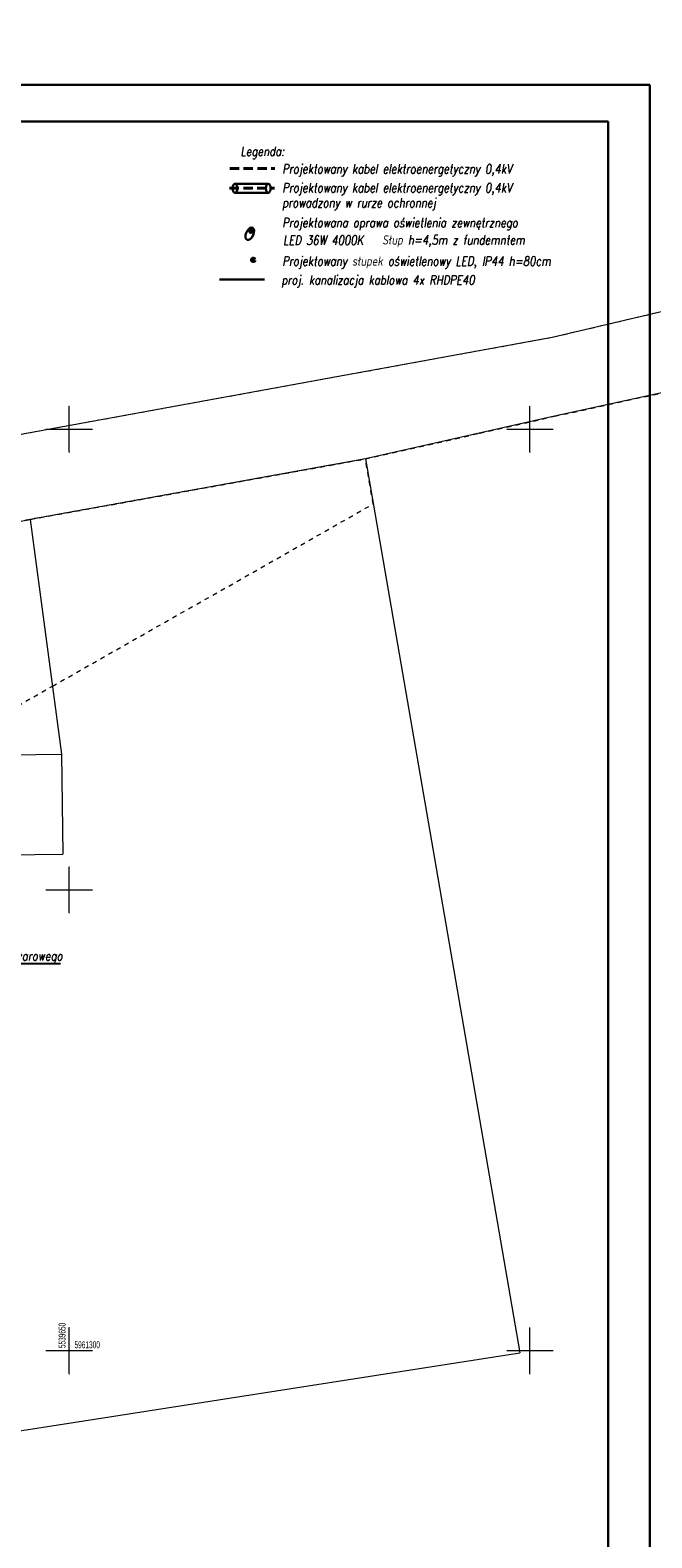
# Model space of a CAD drawing. Extents: x -198213 to 5540361, y 56395 to 5961443.
# Tile 74 of 76: x 5539646 to 5539713, y 5961280 to 5961443. Entities that reach past the tile are written whole.
import ezdxf
from ezdxf import colors
from ezdxf.entities.mleader import LeaderData, LeaderLine
from ezdxf.math import Vec2, Vec3

# ---------------------------------------------------------------- set-up
doc = ezdxf.new("R2010")
doc.units = 0
doc.header["$MEASUREMENT"] = 0
for name, pattern in [('Dashed', [564.444447, 282.222223, -282.222223]), ('KRESKOWAX2', [1.5, 1, -0.5]), ('L_0_03', [1, 0.5, -0.5])]:
    doc.linetypes.add(name, pattern=pattern)
for name, color, linetype, lineweight in [('$ IE KABEL NN', 1, 'KRESKOWAX2', 40), ('$ IE LEGENDA', 7, 'Continuous', 30), ('$ IE RURY OSŁONOWE', 7, 'Continuous', 30), ('$ IE SŁUPY OŚWIETLENIOWE', 7, 'Continuous', 30), ('$ IE_OPISY', 7, 'Continuous', 25), ('$ MP studzienki teletechnika', 40, 'Dashed', 30), ('0_Nr_Pióra__7', 8, 'Continuous', 13), ('217_kontur_klasyfikacyjny_Nr_Pióra__3', 8, 'Continuous', 18), ('218_kontur_uzytku_gruntowego_Nr_Pióra__3', 8, 'Continuous', 18), ('219_dzialka_ewidencyjna_Nr_Pióra__96', 8, 'Continuous', 13), ('opios_Nr_Pióra__7', 8, 'Continuous', 13), ('Wstawianie_ramki_sekcyjnej_z_opisem_Nr_Pióra__7', 8, 'Continuous', 13)]:
    doc.layers.add(name, color=color, linetype=linetype, lineweight=lineweight)
doc.layers.add('$ IE_Tabele', color=7, linetype='Continuous')
doc.styles.add('1. Elektrobau_02.2024', font='romans.shx', dxfattribs={"width": 0.8, "oblique": 10})
doc.styles.add('GENERATED_STYLE_8', font='ARIALN.TTF')
doc.styles.add('SIMPLEX08', font='romans.shx', dxfattribs={"width": 0.8, "oblique": 10})

# ---------------------------------------------------------------- blocks, each defined once
blk = doc.blocks.new('wysuięgnik')
at = {"layer": '$ IE SŁUPY OŚWIETLENIOWE'}
h = blk.add_hatch(color=1, dxfattribs=at)
edge = h.paths.add_edge_path()
edge.add_ellipse((5453821.16, 5877862.41), major_axis=(-0.393, -0.602), ratio=0.545455, start_angle=-60, end_angle=60, ccw=False)
edge.add_ellipse((5453820.77, 5877861.81), major_axis=(-0.393, -0.602), ratio=0.545455, start_angle=120, end_angle=240, ccw=False)
at = {"layer": '$ IE SŁUPY OŚWIETLENIOWE', "color": 1}
blk.add_lwpolyline([(5453821.09, 5877862.31), (5453821.09, 5877862.31)], dxfattribs=at)
blk.add_circle((5453821.09, 5877862.31), 0.125, dxfattribs=at)
blk.add_ellipse((5453820.77, 5877861.81), major_axis=(0.393, 0.602), ratio=0.545455, start_param=3.141593, end_param=9.424778, dxfattribs=at)
blk = doc.blocks.new('Tabela - A2 (420x594)')
at = {"layer": '$ IE_Tabele', "lineweight": 30}
for p, q in [((5458231.63, 5929677.87), (5457934.63, 5929677.87)), ((5458227.13, 5929673.87), (5457942.63, 5929673.87))]:
    blk.add_line(p, q, dxfattribs=at)
at = {"layer": '$ IE_Tabele', "color": 7, "lineweight": 30}
for p, q in [((5458231.63, 5929467.87), (5458231.63, 5929677.87)), ((5458227.13, 5929471.87), (5458227.13, 5929673.87))]:
    blk.add_line(p, q, dxfattribs=at)

msp = doc.modelspace()

# ---------------------------------------------------------------- linework, layer by layer
at = {"layer": '$ IE KABEL NN'}
for p, q in [((5539667.45, 5961428.27), (5539672.33, 5961428.27)), ((5539667.43, 5961426.13), (5539672.31, 5961426.13))]:
    msp.add_line(p, q, dxfattribs=at)
at = {"layer": '$ IE RURY OSŁONOWE'}
for points in [[(5539668, 5961426.61), (5539671.62, 5961426.61)], [(5539668, 5961425.64), (5539671.62, 5961425.64)]]:
    msp.add_lwpolyline(points, dxfattribs=at)
for centre in [(5539668.01, 5961426.13), (5539671.62, 5961426.13)]:
    msp.add_ellipse(centre, major_axis=(0, -0.484), ratio=0.529412, dxfattribs=at)
at = {"layer": '$ IE SŁUPY OŚWIETLENIOWE', "color": 1, "lineweight": 70}
msp.add_circle((5539670, 5961418.36), 0.0772, dxfattribs=at)
at = {"layer": '$ MP studzienki teletechnika'}
msp.add_line((5539666.33, 5961416.25), (5539671.21, 5961416.25), dxfattribs=at)
at = {"layer": '0_Nr_Pióra__7', "linetype": 'Continuous'}
for p, q in [((5539650, 5961402.5), (5539650.05, 5961402.5)), ((5539700, 5961402.5), (5539700.05, 5961402.5)), ((5539647.5, 5961400), (5539647.55, 5961400)), ((5539652.5, 5961400), (5539652.55, 5961400)), ((5539697.5, 5961400), (5539697.55, 5961400)), ((5539702.5, 5961400), (5539702.55, 5961400)), ((5539694.55, 5961399.55), (5539694.6, 5961399.55)), ((5539650, 5961397.5), (5539650.05, 5961397.5)), ((5539700, 5961397.5), (5539700.05, 5961397.5)), ((5539683, 5961391.87), (5539683.05, 5961391.87)), ((5539648.2, 5961372.11), (5539648.25, 5961372.11)), ((5539650, 5961352.5), (5539650.05, 5961352.5)), ((5539647.5, 5961350), (5539647.55, 5961350)), ((5539652.5, 5961350), (5539652.55, 5961350)), ((5539650, 5961347.5), (5539650.05, 5961347.5)), ((5539650, 5961302.5), (5539650.05, 5961302.5)), ((5539647.5, 5961300), (5539647.55, 5961300)), ((5539652.5, 5961300), (5539652.55, 5961300)), ((5539697.5, 5961300), (5539697.55, 5961300)), ((5539702.5, 5961300), (5539702.55, 5961300)), ((5539650, 5961297.5), (5539650.05, 5961297.5)), ((5539700, 5961297.5), (5539700.05, 5961297.5))]:
    msp.add_line(p, q, dxfattribs=at)
at = {"layer": '217_kontur_klasyfikacyjny_Nr_Pióra__3', "linetype": 'L_0_03', "flags": 128}
for points in [[(5539682.16, 5961396.76), (5539645.79, 5961390.2)], [(5539683, 5961391.87), (5539682.16, 5961396.76)], [(5539648.2, 5961372.11), (5539683, 5961391.87)], [(5539645.79, 5961390.2), (5539631.48, 5961387.62)], [(5539634.87, 5961364.54), (5539648.2, 5961372.11)]]:
    msp.add_lwpolyline(points, dxfattribs=at)
at = {"layer": '218_kontur_uzytku_gruntowego_Nr_Pióra__3', "linetype": 'L_0_03', "flags": 128}
for points in [[(5539734.23, 5961417.41), (5539702.41, 5961409.93)], [(5539702.41, 5961409.93), (5539621.78, 5961395.21)], [(5539702.69, 5961401.39), (5539747.49, 5961411.14)], [(5539694.55, 5961399.55), (5539702.69, 5961401.39)], [(5539682.16, 5961396.76), (5539694.55, 5961399.55)], [(5539682.16, 5961396.76), (5539645.79, 5961390.2)], [(5539645.79, 5961390.2), (5539682.16, 5961396.76)], [(5539683, 5961391.87), (5539682.16, 5961396.76)], [(5539648.2, 5961372.11), (5539683, 5961391.87)], [(5539645.79, 5961390.2), (5539631.48, 5961387.62)], [(5539631.48, 5961387.62), (5539645.79, 5961390.2)], [(5539634.87, 5961364.54), (5539648.2, 5961372.11)]]:
    msp.add_lwpolyline(points, dxfattribs=at)
at = {"layer": '219_dzialka_ewidencyjna_Nr_Pióra__96', "linetype": 'Continuous', "flags": 128}
for points in [[(5539844.3, 5961443.29), (5539702.41, 5961409.93)], [(5539857.92, 5961435.18), (5539702.69, 5961401.39)], [(5539702.41, 5961409.93), (5539621.78, 5961395.21)], [(5539702.69, 5961401.39), (5539682.16, 5961396.76)], [(5539682.16, 5961396.76), (5539645.79, 5961390.2)], [(5539682.16, 5961396.76), (5539698.93, 5961299.77)], [(5539577.42, 5961377.86), (5539645.79, 5961390.2)], [(5539645.79, 5961390.2), (5539649.19, 5961364.71)], [(5539607.29, 5961364.2), (5539649.19, 5961364.71)], [(5539649.19, 5961364.71), (5539649.32, 5961353.86)], [(5539606.76, 5961353.35), (5539649.32, 5961353.86)], [(5539627.92, 5961288.68), (5539698.93, 5961299.77)]]:
    msp.add_lwpolyline(points, dxfattribs=at)
at = {"layer": 'Wstawianie_ramki_sekcyjnej_z_opisem_Nr_Pióra__7', "linetype": 'Continuous', "flags": 128}
for points in [[(5539650, 5961397.5), (5539650, 5961402.5)], [(5539650, 5961397.5), (5539650, 5961402.5)], [(5539700, 5961397.5), (5539700, 5961402.5)], [(5539700, 5961397.5), (5539700, 5961402.5)], [(5539647.5, 5961400), (5539652.5, 5961400)], [(5539647.5, 5961400), (5539652.5, 5961400)], [(5539697.5, 5961400), (5539702.5, 5961400)], [(5539697.5, 5961400), (5539702.5, 5961400)], [(5539650, 5961347.5), (5539650, 5961352.5)], [(5539650, 5961347.5), (5539650, 5961352.5)], [(5539647.5, 5961350), (5539652.5, 5961350)], [(5539647.5, 5961350), (5539652.5, 5961350)], [(5539650, 5961297.5), (5539650, 5961302.5)], [(5539650, 5961297.5), (5539650, 5961302.5)], [(5539700, 5961297.5), (5539700, 5961302.5)], [(5539700, 5961297.5), (5539700, 5961302.5)], [(5539647.5, 5961300), (5539652.5, 5961300)], [(5539647.5, 5961300), (5539652.5, 5961300)], [(5539697.5, 5961300), (5539702.5, 5961300)], [(5539697.5, 5961300), (5539702.5, 5961300)]]:
    msp.add_lwpolyline(points, dxfattribs=at)

# ---------------------------------------------------------------- block references
at = {"layer": '$ IE SŁUPY OŚWIETLENIOWE', "color": 251, "rotation": 8.553634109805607}
msp.add_blockref('wysuięgnik', (1020756.02, -662236.43), dxfattribs=at)
at = {"layer": '$ IE_OPISY'}
msp.add_blockref('Tabela - A2 (420x594)', (81481.38, 31759.5), dxfattribs=at)

# ---------------------------------------------------------------- texts
at = {"layer": '$ IE LEGENDA', "lineweight": 30, "style": 'SIMPLEX08', "oblique": 10, "width": 0.8}
for s, p in [('Legenda:', (5539668.6, 5961429.64)), ('Projektowany kabel elektroenergetyczny 0,4kV ', (5539673.13, 5961427.74)), ('Projektowany kabel elektroenergetyczny 0,4kV  ', (5539673.13, 5961425.69)), ('prowadzony w rurze ochronnej ', (5539673.13, 5961424.06)), ('Projektowana oprawa oświetlenia zewnętrznego', (5539673.13, 5961421.91)), ('Projektowany słupek oświetlenowy LED, IP44 h=80cm', (5539673.13, 5961417.73)), ('proj. kanalizacja kablowa 4x RHDPE40', (5539673.04, 5961415.68))]:
    msp.add_text(s, height=1, dxfattribs=at).set_placement(p)
at = {"layer": '$ IE LEGENDA', "lineweight": 30, "insert": (5539673.23, 5961421), "char_height": 1, "width": 2068.577, "attachment_point": 1, "style": 'SIMPLEX08'}
msp.add_mtext('\\pxt24;LED 36W 4000K', dxfattribs=at)
at = {"layer": '$ IE LEGENDA', "lineweight": 30, "insert": (5539683.98, 5961421.03), "char_height": 1, "attachment_point": 1, "style": 'SIMPLEX08'}
msp.add_mtext_dynamic_manual_height_columns('\\A1;Słup h=4,5m z fundemntem', width=54.3768, gutter_width=3.75, heights=[14.24], dxfattribs=at)
at = {"layer": 'opios_Nr_Pióra__7', "linetype": 'Continuous', "insert": (5539649.63, 5961300.27), "char_height": 0.75, "attachment_point": 7, "rotation": 90, "style": 'GENERATED_STYLE_8'}
msp.add_mtext('{\\W0.660000x;5539650}', dxfattribs=at)
at = {"layer": 'opios_Nr_Pióra__7', "linetype": 'Continuous', "insert": (5539650.6, 5961300.25), "char_height": 0.75, "attachment_point": 7, "style": 'GENERATED_STYLE_8'}
msp.add_mtext('{\\W0.660000x;5961300}', dxfattribs=at)

# ---------------------------------------------------------------- leaders
at = {"layer": '$ IE_OPISY'}
ml = msp.add_multileader_mtext('Standard', dxfattribs=at)
ml.set_content('{\\A1;Proj. YKY 3x1,5mm2}\\Poświetlenie wiaty  ', color=7, style='1. Elektrobau_02.2024')
ml.set_leader_properties(linetype='ByLayer', lineweight=-1)
ml.build(insert=Vec2(0, 0))
ml.multileader.update_dxf_attribs({"text_left_attachment_type": 6, "text_right_attachment_type": 6, "dogleg_length": 1.15, "arrow_head_size": 0.5})
ctx = ml.context
ctx.base_point, ctx.char_height, ctx.arrow_head_size, ctx.landing_gap_size, ctx.plane_origin = Vec3(5539617.65, 5961346.42), 1, 0.5, 0.09, Vec3(5539684.54, 5961330.84)
ctx.left_attachment, ctx.right_attachment = 6, 6
notes = []
notes.append((ctx, [(0, (1, 1, 0), (5539616.5, 5961346.42), (1, 0), 1.15, [(0, [(5539601.13, 5961337.55)], 0, [])])]))
ctx.mtext.insert, ctx.mtext.width, ctx.mtext.defined_height, ctx.mtext.flow_direction = Vec3(5539617.74, 5961347.76), 37.4911, 6.77, 5
ml = msp.add_multileader_mtext('Standard', dxfattribs=at)
ml.set_content('\\Q10;\\W0.8;{\\A1;Proj. szafka certyfikowanego przeciwpożarowego \\Pwyłącznika prądu} PWP', color=7, style='1. Elektrobau_02.2024')
ml.set_leader_properties(linetype='ByLayer', lineweight=-1)
ml.build(insert=Vec2(0, 0))
ml.multileader.update_dxf_attribs({"text_left_attachment_type": 6, "text_right_attachment_type": 6, "dogleg_length": 1.15, "arrow_head_size": 0.5})
ctx = ml.context
ctx.base_point, ctx.char_height, ctx.arrow_head_size, ctx.landing_gap_size, ctx.plane_origin = Vec3(5539622.81, 5961342, 20.4), 1, 0.5, 0.09, Vec3(5539655.32, 5961345.62, 20.4)
ctx.left_attachment, ctx.right_attachment = 6, 6
notes.append((ctx, [(0, (1, 1, 0), (5539621.66, 5961342, 20.4), (1, 0), 1.15, [(0, [(5539604.91, 5961338.07, 20.4)], 0, [])])]))
ctx.mtext.insert, ctx.mtext.width, ctx.mtext.defined_height, ctx.mtext.flow_direction = Vec3(5539622.9, 5961343.33, 20.4), 37.4911, 8.42, 5
ml = msp.add_multileader_mtext('Standard', dxfattribs=at)
ml.set_content('{\\A1;Proj. YKY 5x6mm2}\\PPompa Ciepła', color=7, style='1. Elektrobau_02.2024')
ml.set_leader_properties(linetype='ByLayer', lineweight=-1)
ml.build(insert=Vec2(0, 0))
ml.multileader.update_dxf_attribs({"text_left_attachment_type": 6, "text_right_attachment_type": 6, "dogleg_length": 1.15, "arrow_head_size": 0.5})
ctx = ml.context
ctx.base_point, ctx.char_height, ctx.arrow_head_size, ctx.landing_gap_size, ctx.plane_origin = Vec3(5539611.29, 5961315.43), 1, 0.5, 0.09, Vec3(5539681, 5961299.57)
ctx.left_attachment, ctx.right_attachment = 6, 6
notes.append((ctx, [(0, (1, 1, 0), (5539610.14, 5961315.43), (1, 0), 1.15, [(0, [(5539589.91, 5961323.6)], 0, [])])]))
ctx.mtext.insert, ctx.mtext.width, ctx.mtext.defined_height, ctx.mtext.flow_direction = Vec3(5539611.38, 5961316.76), 37.4911, 6.77, 5
for ctx, leaders in notes:
    for number, flags, end, landing, length, lines in leaders:
        leader = LeaderData()
        leader.index, (leader.has_last_leader_line, leader.has_dogleg_vector, leader.attachment_direction) = number, flags
        leader.last_leader_point, leader.dogleg_vector, leader.dogleg_length = Vec3(end), Vec3(landing), length
        for number, points, colour, breaks in lines:
            line = LeaderLine()
            line.index, line.vertices, line.color, line.breaks = number, Vec3.list(points), colors.encode_raw_color(colour), breaks
            leader.lines.append(line)
        ctx.leaders.append(leader)

doc.saveas('drawing.dxf')
